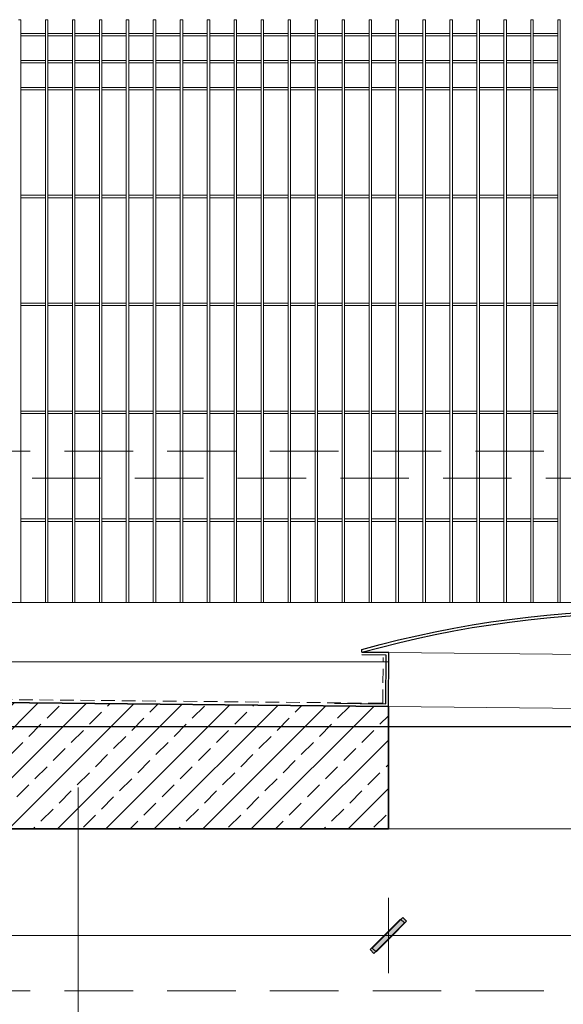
# Model space of a CAD drawing. Header units: millimetres. Extents: x 14041 to 23361, y -6349 to 12956.
# Tile 89 of 106: x 22096 to 22197, y 6472 to 6654. Entities that reach past the tile are written whole.
import ezdxf

# ---------------------------------------------------------------- set-up
doc = ezdxf.new("R2010")
doc.units = ezdxf.units.MM
doc.linetypes.add('DASHED', pattern=[19.05, 12.7, -6.35])
doc.linetypes.add('KRESKOWA', pattern=[19.05, 12.7, -6.35])
for name, color, linetype, lineweight in [('A-izolacje', 7, 'KRESKOWA', 30), ('A-odnośnik', 2, 'Continuous', 9), ('A-ogrodzenie', 6, 'Continuous', 9), ('A-powierzchnie', 2, 'Continuous', 30), ('A-stolarka', 5, 'Continuous', 15), ('A-wyburzenia', 92, 'DASHED', 5), ('A-WYMIARY', 7, 'Continuous', 9), ('A-wypełnienie', 252, 'Continuous', 9), ('A-ściany projektowane', 5, 'Continuous', 35)]:
    doc.layers.add(name, color=color, linetype=linetype, lineweight=lineweight)
doc.styles.add('WYMIARY', font='swisscl.ttf')
doc.dimstyles.new('G 50', dxfattribs={"dimtxt": 12.5, "dimasz": 1, "dimexe": 1.25, "dimexo": 0.625, "dimgap": 3, "dimtad": 1, "dimdec": 1, "dimrnd": 0.5, "dimzin": 9, "dimtxsty": 'WYMIARY', "dimblk": 'W', "dimcen": 2, "dimse1": 1, "dimse2": 1, "dimclrd": 256, "dimclrt": 7, "dimadec": 0, "dimazin": 0, "dimtm": 1e-09, "dimtfac": 1, "dimtdec": 1, "dimtmove": 0, "dimatfit": 0, "dimldrblk": 'W', "dimfxl": 0, "dimlwd": 9, "dimarcsym": 0})

# ---------------------------------------------------------------- blocks, each defined once
blk = doc.blocks.new('W')
at = {"layer": 'A-WYMIARY'}
h = blk.add_hatch(color=256, dxfattribs=at)
h.paths.add_polyline_path([(0, 0.76), (0, 0), (0.65, 0), (2.98, 2.33), (2.27, 3.04)])
h.paths.add_polyline_path([(-0.56, 0.21), (-0.76, 0), (0, 0), (0, 0.76)])
h.paths.add_polyline_path([(0, -0.65), (0.15, -0.5), (0.65, 0), (0, 0)])
h.paths.add_polyline_path([(0, 0), (-0.76, 0), (-3.39, -2.62), (-2.68, -3.33), (0, -0.65)])
blk.add_hatch(color=256, dxfattribs=at).paths.add_polyline_path([(-0.76, 0), (-3.39, -2.62), (-2.68, -3.33), (0, -0.65), (0, 0)])
for p, q in [((0, -7), (0, 7)), ((-0.56, 0.21), (2.27, 3.04)), ((0.15, -0.5), (2.98, 2.33)), ((2.27, 3.04), (2.98, 2.33)), ((-8, 0), (8, 0)), ((-0.56, 0.21), (-3.39, -2.62)), ((0.15, -0.5), (-2.68, -3.33)), ((-3.39, -2.62), (-2.68, -3.33))]:
    blk.add_line(p, q, dxfattribs=at)
blk = doc.blocks.new('*D1410')
at = {"layer": 'A-WYMIARY', "lineweight": 9, "ltscale": 2}
blk.add_line((22165.33, 6484.64), (22263.33, 6484.64), dxfattribs=at)
at = {"layer": 'Defpoints', "color": 0}
for p in [(22164.33, 6550.95), (22264.33, 6550.95), (22264.33, 6484.64)]:
    blk.add_point(p, dxfattribs=at)
at = {"layer": 'A-WYMIARY', "linetype": 'ByBlock', "lineweight": 9, "rotation": 180}
blk.add_blockref('W', (22164.33, 6484.64), dxfattribs=at)
at = {"layer": 'A-WYMIARY', "linetype": 'ByBlock', "lineweight": 9}
blk.add_blockref('W', (22264.33, 6484.64), dxfattribs=at)
at = {"layer": 'A-WYMIARY', "color": 7, "ltscale": 2, "insert": (22214.33, 6494.04), "char_height": 12.5, "attachment_point": 5, "style": 'WYMIARY'}
blk.add_mtext('100', dxfattribs=at)
blk = doc.blocks.new('*D1411')
at = {"layer": 'A-WYMIARY', "lineweight": 9, "ltscale": 2}
blk.add_line((21935.33, 6484.64), (22163.33, 6484.64), dxfattribs=at)
at = {"layer": 'Defpoints', "color": 0}
for p in [(22164.33, 6550.95), (21934.33, 6484.64), (22164.33, 6484.64)]:
    blk.add_point(p, dxfattribs=at)
at = {"layer": 'A-WYMIARY', "linetype": 'ByBlock', "lineweight": 9, "rotation": 180}
blk.add_blockref('W', (21934.33, 6484.64), dxfattribs=at)
at = {"layer": 'A-WYMIARY', "linetype": 'ByBlock', "lineweight": 9}
blk.add_blockref('W', (22164.33, 6484.64), dxfattribs=at)
at = {"layer": 'A-WYMIARY', "color": 7, "ltscale": 2, "insert": (22049.33, 6494.05), "char_height": 12.5, "attachment_point": 5, "style": 'WYMIARY'}
blk.add_mtext('230', dxfattribs=at)

msp = doc.modelspace()

# ---------------------------------------------------------------- hatches: boundary and pattern name
at = {"layer": 'A-wypełnienie', "ltscale": 2, "transparency": 33554687}
h = msp.add_hatch(dxfattribs=at)
h.set_pattern_fill('ANSI33', color=253)
h.set_pattern_definition([(45, (2323.1406, -2.6267), (-4.490128, 4.490128), []), (45, (2327.631, -2.6267), (-4.490128, 4.490128), [3.175, -1.5875])])
h.paths.add_polyline_path([(21924.33, 6439.38), (21924.33, 6574.33), (21914.33, 6574.33), (21914.33, 6569.89), (21914.33, 6439.38)])
h.paths.add_polyline_path([(21934.33, 6439.38), (21934.33, 6504.38), (22164.33, 6504.38), (22164.33, 6527.08), (21934.33, 6529.38), (21934.33, 6569.38), (21934.33, 6574.33), (21924.33, 6574.33), (21924.33, 6439.38)])

# ---------------------------------------------------------------- linework, layer by layer
at = {"layer": 'A-izolacje', "lineweight": 15, "ltscale": 0.2}
msp.add_lwpolyline([(21934.9, 6546.27), (21934.87, 6534.59), (21939.64, 6529.88), (22163.28, 6527.68), (22163.38, 6536.15)], dxfattribs=at)
at = {"layer": 'A-odnośnik', "ltscale": 2}
msp.add_line((22106.83, 6512.07), (22106.83, 6401.76), dxfattribs=at)
at = {"layer": 'A-ogrodzenie', "color": 253}
for p, q in [((22095.74, 6654.38), (22096.2, 6654.38)), ((22096.2, 6546.38), (22096.2, 6654.38)), ((22100.74, 6546.38), (22100.74, 6654.38)), ((22100.74, 6654.38), (22101.2, 6654.38)), ((22100.74, 6654.38), (22101.2, 6654.38)), ((22101.2, 6546.38), (22101.2, 6654.38)), ((22105.74, 6546.38), (22105.74, 6654.38)), ((22106.2, 6654.38), (22105.74, 6654.38)), ((22106.2, 6546.38), (22106.2, 6654.38)), ((22110.74, 6546.38), (22110.74, 6654.38)), ((22110.74, 6654.38), (22111.2, 6654.38)), ((22111.2, 6546.38), (22111.2, 6654.38)), ((22115.74, 6546.38), (22115.74, 6654.38)), ((22115.74, 6654.38), (22116.2, 6654.38)), ((22116.2, 6546.38), (22116.2, 6654.38)), ((22120.74, 6546.38), (22120.74, 6654.38)), ((22120.74, 6654.38), (22121.2, 6654.38)), ((22121.2, 6546.38), (22121.2, 6654.38)), ((22125.74, 6546.38), (22125.74, 6654.38)), ((22125.74, 6654.38), (22126.2, 6654.38)), ((22126.2, 6546.38), (22126.2, 6654.38)), ((22130.74, 6546.38), (22130.74, 6654.38)), ((22130.74, 6654.38), (22131.2, 6654.38)), ((22131.2, 6546.38), (22131.2, 6654.38)), ((22135.74, 6546.38), (22135.74, 6654.38)), ((22135.74, 6654.38), (22136.2, 6654.38)), ((22136.2, 6546.38), (22136.2, 6654.38)), ((22140.74, 6546.38), (22140.74, 6654.38)), ((22140.74, 6654.38), (22141.2, 6654.38)), ((22141.2, 6546.38), (22141.2, 6654.38)), ((22145.74, 6546.38), (22145.74, 6654.38)), ((22145.74, 6654.38), (22146.2, 6654.38)), ((22146.2, 6546.38), (22146.2, 6654.38)), ((22150.74, 6546.38), (22150.74, 6654.38)), ((22150.74, 6654.38), (22151.2, 6654.38)), ((22151.2, 6546.38), (22151.2, 6654.38)), ((22155.74, 6546.38), (22155.74, 6654.38)), ((22155.74, 6654.38), (22156.2, 6654.38)), ((22156.2, 6546.38), (22156.2, 6654.38)), ((22160.74, 6546.38), (22160.74, 6654.38)), ((22160.74, 6654.38), (22161.2, 6654.38)), ((22161.2, 6546.38), (22161.2, 6654.38)), ((22165.74, 6546.38), (22165.74, 6654.38)), ((22165.74, 6654.38), (22166.2, 6654.38)), ((22166.2, 6546.38), (22166.2, 6654.38)), ((22170.74, 6546.38), (22170.74, 6654.38)), ((22170.74, 6654.38), (22171.2, 6654.38)), ((22171.2, 6546.38), (22171.2, 6654.38)), ((22175.74, 6546.38), (22175.74, 6654.38)), ((22175.74, 6654.38), (22176.2, 6654.38)), ((22176.2, 6546.38), (22176.2, 6654.38)), ((22180.74, 6546.38), (22180.74, 6654.38)), ((22180.74, 6654.38), (22181.2, 6654.38)), ((22181.2, 6546.38), (22181.2, 6654.38)), ((22185.74, 6546.38), (22185.74, 6654.38)), ((22185.74, 6654.38), (22186.2, 6654.38)), ((22186.2, 6546.38), (22186.2, 6654.38)), ((22190.74, 6546.38), (22190.74, 6654.38)), ((22190.74, 6654.38), (22191.2, 6654.38)), ((22191.2, 6546.38), (22191.2, 6654.38)), ((22195.74, 6546.38), (22195.74, 6654.38)), ((22195.74, 6654.38), (22196.2, 6654.38)), ((22196.2, 6546.38), (22196.2, 6654.38)), ((22096.2, 6651.84), (22100.74, 6651.84)), ((22096.2, 6651.38), (22100.74, 6651.38)), ((22101.2, 6651.84), (22105.74, 6651.84)), ((22101.2, 6651.38), (22105.74, 6651.38)), ((22106.2, 6651.84), (22110.74, 6651.84)), ((22106.2, 6651.38), (22110.74, 6651.38)), ((22111.2, 6651.84), (22115.74, 6651.84)), ((22111.2, 6651.38), (22115.74, 6651.38)), ((22116.2, 6651.84), (22120.74, 6651.84)), ((22116.2, 6651.38), (22120.74, 6651.38)), ((22121.2, 6651.84), (22125.74, 6651.84)), ((22121.2, 6651.38), (22125.74, 6651.38)), ((22126.2, 6651.84), (22130.74, 6651.84)), ((22126.2, 6651.38), (22130.74, 6651.38)), ((22131.2, 6651.84), (22135.74, 6651.84)), ((22131.2, 6651.38), (22135.74, 6651.38)), ((22136.2, 6651.84), (22140.74, 6651.84)), ((22136.2, 6651.38), (22140.74, 6651.38)), ((22141.2, 6651.84), (22145.74, 6651.84)), ((22141.2, 6651.38), (22145.74, 6651.38)), ((22146.2, 6651.84), (22150.74, 6651.84)), ((22146.2, 6651.38), (22150.74, 6651.38)), ((22151.2, 6651.84), (22155.74, 6651.84)), ((22151.2, 6651.38), (22155.74, 6651.38)), ((22156.2, 6651.84), (22160.74, 6651.84)), ((22156.2, 6651.38), (22160.74, 6651.38)), ((22161.2, 6651.84), (22165.74, 6651.84)), ((22161.2, 6651.38), (22165.74, 6651.38)), ((22166.2, 6651.84), (22170.74, 6651.84)), ((22166.2, 6651.38), (22170.74, 6651.38)), ((22171.2, 6651.84), (22175.74, 6651.84)), ((22171.2, 6651.38), (22175.74, 6651.38)), ((22176.2, 6651.84), (22180.74, 6651.84)), ((22176.2, 6651.38), (22180.74, 6651.38)), ((22181.2, 6651.84), (22185.74, 6651.84)), ((22181.2, 6651.38), (22185.74, 6651.38)), ((22186.2, 6651.84), (22190.74, 6651.84)), ((22186.2, 6651.38), (22190.74, 6651.38)), ((22191.2, 6651.84), (22195.74, 6651.84)), ((22191.2, 6651.38), (22195.74, 6651.38)), ((22096.2, 6646.84), (22100.74, 6646.84)), ((22101.2, 6646.84), (22105.74, 6646.84)), ((22106.2, 6646.84), (22110.74, 6646.84)), ((22111.2, 6646.84), (22115.74, 6646.84)), ((22116.2, 6646.84), (22120.74, 6646.84)), ((22121.2, 6646.84), (22125.74, 6646.84)), ((22126.2, 6646.84), (22130.74, 6646.84)), ((22131.2, 6646.84), (22135.74, 6646.84)), ((22136.2, 6646.84), (22140.74, 6646.84)), ((22141.2, 6646.84), (22145.74, 6646.84)), ((22146.2, 6646.84), (22150.74, 6646.84)), ((22151.2, 6646.84), (22155.74, 6646.84)), ((22156.2, 6646.84), (22160.74, 6646.84)), ((22161.2, 6646.84), (22165.74, 6646.84)), ((22166.2, 6646.84), (22170.74, 6646.84)), ((22171.2, 6646.84), (22175.74, 6646.84)), ((22176.2, 6646.84), (22180.74, 6646.84)), ((22181.2, 6646.84), (22185.74, 6646.84)), ((22186.2, 6646.84), (22190.74, 6646.84)), ((22191.2, 6646.84), (22195.74, 6646.84)), ((22096.2, 6646.38), (22100.74, 6646.38)), ((22101.2, 6646.38), (22105.74, 6646.38)), ((22106.2, 6646.38), (22110.74, 6646.38)), ((22111.2, 6646.38), (22115.74, 6646.38)), ((22116.2, 6646.38), (22120.74, 6646.38)), ((22121.2, 6646.38), (22125.74, 6646.38)), ((22126.2, 6646.38), (22130.74, 6646.38)), ((22131.2, 6646.38), (22135.74, 6646.38)), ((22136.2, 6646.38), (22140.74, 6646.38)), ((22141.2, 6646.38), (22145.74, 6646.38)), ((22146.2, 6646.38), (22150.74, 6646.38)), ((22151.2, 6646.38), (22155.74, 6646.38)), ((22156.2, 6646.38), (22160.74, 6646.38)), ((22161.2, 6646.38), (22165.74, 6646.38)), ((22166.2, 6646.38), (22170.74, 6646.38)), ((22171.2, 6646.38), (22175.74, 6646.38)), ((22176.2, 6646.38), (22180.74, 6646.38)), ((22181.2, 6646.38), (22185.74, 6646.38)), ((22186.2, 6646.38), (22190.74, 6646.38)), ((22191.2, 6646.38), (22195.74, 6646.38)), ((22096.2, 6641.84), (22100.74, 6641.84)), ((22096.2, 6641.38), (22100.74, 6641.38)), ((22101.2, 6641.84), (22105.74, 6641.84)), ((22101.2, 6641.38), (22105.74, 6641.38)), ((22106.2, 6641.84), (22110.74, 6641.84)), ((22106.2, 6641.38), (22110.74, 6641.38)), ((22111.2, 6641.84), (22115.74, 6641.84)), ((22111.2, 6641.38), (22115.74, 6641.38)), ((22116.2, 6641.84), (22120.74, 6641.84)), ((22116.2, 6641.38), (22120.74, 6641.38)), ((22121.2, 6641.84), (22125.74, 6641.84)), ((22121.2, 6641.38), (22125.74, 6641.38)), ((22126.2, 6641.84), (22130.74, 6641.84)), ((22126.2, 6641.38), (22130.74, 6641.38)), ((22131.2, 6641.84), (22135.74, 6641.84)), ((22131.2, 6641.38), (22135.74, 6641.38)), ((22136.2, 6641.84), (22140.74, 6641.84)), ((22136.2, 6641.38), (22140.74, 6641.38)), ((22141.2, 6641.84), (22145.74, 6641.84)), ((22141.2, 6641.38), (22145.74, 6641.38)), ((22146.2, 6641.84), (22150.74, 6641.84)), ((22146.2, 6641.38), (22150.74, 6641.38)), ((22151.2, 6641.84), (22155.74, 6641.84)), ((22151.2, 6641.38), (22155.74, 6641.38)), ((22156.2, 6641.84), (22160.74, 6641.84)), ((22156.2, 6641.38), (22160.74, 6641.38)), ((22161.2, 6641.84), (22165.74, 6641.84)), ((22161.2, 6641.38), (22165.74, 6641.38)), ((22166.2, 6641.84), (22170.74, 6641.84)), ((22166.2, 6641.38), (22170.74, 6641.38)), ((22171.2, 6641.84), (22175.74, 6641.84)), ((22171.2, 6641.38), (22175.74, 6641.38)), ((22176.2, 6641.84), (22180.74, 6641.84)), ((22176.2, 6641.38), (22180.74, 6641.38)), ((22181.2, 6641.84), (22185.74, 6641.84)), ((22181.2, 6641.38), (22185.74, 6641.38)), ((22186.2, 6641.84), (22190.74, 6641.84)), ((22186.2, 6641.38), (22190.74, 6641.38)), ((22191.2, 6641.84), (22195.74, 6641.84)), ((22191.2, 6641.38), (22195.74, 6641.38)), ((22096.2, 6621.84), (22100.74, 6621.84)), ((22096.2, 6621.38), (22100.74, 6621.38)), ((22101.2, 6621.84), (22105.74, 6621.84)), ((22101.2, 6621.38), (22105.74, 6621.38)), ((22106.2, 6621.84), (22110.74, 6621.84)), ((22106.2, 6621.38), (22110.74, 6621.38)), ((22111.2, 6621.84), (22115.74, 6621.84)), ((22111.2, 6621.38), (22115.74, 6621.38)), ((22116.2, 6621.84), (22120.74, 6621.84)), ((22116.2, 6621.38), (22120.74, 6621.38)), ((22121.2, 6621.84), (22125.74, 6621.84)), ((22121.2, 6621.38), (22125.74, 6621.38)), ((22126.2, 6621.84), (22130.74, 6621.84)), ((22126.2, 6621.38), (22130.74, 6621.38)), ((22131.2, 6621.84), (22135.74, 6621.84)), ((22131.2, 6621.38), (22135.74, 6621.38)), ((22136.2, 6621.84), (22140.74, 6621.84)), ((22136.2, 6621.38), (22140.74, 6621.38)), ((22141.2, 6621.84), (22145.74, 6621.84)), ((22141.2, 6621.38), (22145.74, 6621.38)), ((22146.2, 6621.84), (22150.74, 6621.84)), ((22146.2, 6621.38), (22150.74, 6621.38)), ((22151.2, 6621.84), (22155.74, 6621.84)), ((22151.2, 6621.38), (22155.74, 6621.38)), ((22156.2, 6621.84), (22160.74, 6621.84)), ((22156.2, 6621.38), (22160.74, 6621.38)), ((22161.2, 6621.84), (22165.74, 6621.84)), ((22161.2, 6621.38), (22165.74, 6621.38)), ((22166.2, 6621.84), (22170.74, 6621.84)), ((22166.2, 6621.38), (22170.74, 6621.38)), ((22171.2, 6621.84), (22175.74, 6621.84)), ((22171.2, 6621.38), (22175.74, 6621.38)), ((22176.2, 6621.84), (22180.74, 6621.84)), ((22176.2, 6621.38), (22180.74, 6621.38)), ((22181.2, 6621.84), (22185.74, 6621.84)), ((22181.2, 6621.38), (22185.74, 6621.38)), ((22186.2, 6621.84), (22190.74, 6621.84)), ((22186.2, 6621.38), (22190.74, 6621.38)), ((22191.2, 6621.84), (22195.74, 6621.84)), ((22191.2, 6621.38), (22195.74, 6621.38)), ((22096.2, 6601.84), (22100.74, 6601.84)), ((22096.2, 6601.38), (22100.74, 6601.38)), ((22101.2, 6601.84), (22105.74, 6601.84)), ((22101.2, 6601.38), (22105.74, 6601.38)), ((22106.2, 6601.84), (22110.74, 6601.84)), ((22106.2, 6601.38), (22110.74, 6601.38)), ((22111.2, 6601.84), (22115.74, 6601.84)), ((22111.2, 6601.38), (22115.74, 6601.38)), ((22116.2, 6601.84), (22120.74, 6601.84)), ((22116.2, 6601.38), (22120.74, 6601.38)), ((22121.2, 6601.84), (22125.74, 6601.84)), ((22121.2, 6601.38), (22125.74, 6601.38)), ((22126.2, 6601.84), (22130.74, 6601.84)), ((22126.2, 6601.38), (22130.74, 6601.38)), ((22131.2, 6601.84), (22135.74, 6601.84)), ((22131.2, 6601.38), (22135.74, 6601.38)), ((22136.2, 6601.84), (22140.74, 6601.84)), ((22136.2, 6601.38), (22140.74, 6601.38)), ((22141.2, 6601.84), (22145.74, 6601.84)), ((22141.2, 6601.38), (22145.74, 6601.38)), ((22146.2, 6601.84), (22150.74, 6601.84)), ((22146.2, 6601.38), (22150.74, 6601.38)), ((22151.2, 6601.84), (22155.74, 6601.84)), ((22151.2, 6601.38), (22155.74, 6601.38)), ((22156.2, 6601.84), (22160.74, 6601.84)), ((22156.2, 6601.38), (22160.74, 6601.38)), ((22161.2, 6601.84), (22165.74, 6601.84)), ((22161.2, 6601.38), (22165.74, 6601.38)), ((22166.2, 6601.84), (22170.74, 6601.84)), ((22166.2, 6601.38), (22170.74, 6601.38)), ((22171.2, 6601.84), (22175.74, 6601.84)), ((22171.2, 6601.38), (22175.74, 6601.38)), ((22176.2, 6601.84), (22180.74, 6601.84)), ((22176.2, 6601.38), (22180.74, 6601.38)), ((22181.2, 6601.84), (22185.74, 6601.84)), ((22181.2, 6601.38), (22185.74, 6601.38)), ((22186.2, 6601.84), (22190.74, 6601.84)), ((22186.2, 6601.38), (22190.74, 6601.38)), ((22191.2, 6601.84), (22195.74, 6601.84)), ((22191.2, 6601.38), (22195.74, 6601.38)), ((22096.2, 6581.84), (22100.74, 6581.84)), ((22096.2, 6581.38), (22100.74, 6581.38)), ((22101.2, 6581.84), (22105.74, 6581.84)), ((22101.2, 6581.38), (22105.74, 6581.38)), ((22106.2, 6581.84), (22110.74, 6581.84)), ((22106.2, 6581.38), (22110.74, 6581.38)), ((22111.2, 6581.84), (22115.74, 6581.84)), ((22111.2, 6581.38), (22115.74, 6581.38)), ((22116.2, 6581.84), (22120.74, 6581.84)), ((22116.2, 6581.38), (22120.74, 6581.38)), ((22121.2, 6581.84), (22125.74, 6581.84)), ((22121.2, 6581.38), (22125.74, 6581.38)), ((22126.2, 6581.84), (22130.74, 6581.84)), ((22126.2, 6581.38), (22130.74, 6581.38)), ((22131.2, 6581.84), (22135.74, 6581.84)), ((22131.2, 6581.38), (22135.74, 6581.38)), ((22136.2, 6581.84), (22140.74, 6581.84)), ((22136.2, 6581.38), (22140.74, 6581.38)), ((22141.2, 6581.84), (22145.74, 6581.84)), ((22141.2, 6581.38), (22145.74, 6581.38)), ((22146.2, 6581.84), (22150.74, 6581.84)), ((22146.2, 6581.38), (22150.74, 6581.38)), ((22151.2, 6581.84), (22155.74, 6581.84)), ((22151.2, 6581.38), (22155.74, 6581.38)), ((22156.2, 6581.84), (22160.74, 6581.84)), ((22156.2, 6581.38), (22160.74, 6581.38)), ((22161.2, 6581.84), (22165.74, 6581.84)), ((22161.2, 6581.38), (22165.74, 6581.38)), ((22166.2, 6581.84), (22170.74, 6581.84)), ((22166.2, 6581.38), (22170.74, 6581.38)), ((22171.2, 6581.84), (22175.74, 6581.84)), ((22171.2, 6581.38), (22175.74, 6581.38)), ((22176.2, 6581.84), (22180.74, 6581.84)), ((22176.2, 6581.38), (22180.74, 6581.38)), ((22181.2, 6581.84), (22185.74, 6581.84)), ((22181.2, 6581.38), (22185.74, 6581.38)), ((22186.2, 6581.84), (22190.74, 6581.84)), ((22186.2, 6581.38), (22190.74, 6581.38)), ((22191.2, 6581.84), (22195.74, 6581.84)), ((22191.2, 6581.38), (22195.74, 6581.38)), ((22096.2, 6561.84), (22100.74, 6561.84)), ((22096.2, 6561.38), (22100.74, 6561.38)), ((22101.2, 6561.84), (22105.74, 6561.84)), ((22101.2, 6561.38), (22105.74, 6561.38)), ((22106.2, 6561.84), (22110.74, 6561.84)), ((22106.2, 6561.38), (22110.74, 6561.38)), ((22111.2, 6561.84), (22115.74, 6561.84)), ((22111.2, 6561.38), (22115.74, 6561.38)), ((22116.2, 6561.84), (22120.74, 6561.84)), ((22116.2, 6561.38), (22120.74, 6561.38)), ((22121.2, 6561.84), (22125.74, 6561.84)), ((22121.2, 6561.38), (22125.74, 6561.38)), ((22126.2, 6561.84), (22130.74, 6561.84)), ((22126.2, 6561.38), (22130.74, 6561.38)), ((22131.2, 6561.84), (22135.74, 6561.84)), ((22131.2, 6561.38), (22135.74, 6561.38)), ((22136.2, 6561.84), (22140.74, 6561.84)), ((22136.2, 6561.38), (22140.74, 6561.38)), ((22141.2, 6561.84), (22145.74, 6561.84)), ((22141.2, 6561.38), (22145.74, 6561.38)), ((22146.2, 6561.84), (22150.74, 6561.84)), ((22146.2, 6561.38), (22150.74, 6561.38)), ((22151.2, 6561.84), (22155.74, 6561.84)), ((22151.2, 6561.38), (22155.74, 6561.38)), ((22156.2, 6561.84), (22160.74, 6561.84)), ((22156.2, 6561.38), (22160.74, 6561.38)), ((22161.2, 6561.84), (22165.74, 6561.84)), ((22161.2, 6561.38), (22165.74, 6561.38)), ((22166.2, 6561.84), (22170.74, 6561.84)), ((22166.2, 6561.38), (22170.74, 6561.38)), ((22171.2, 6561.84), (22175.74, 6561.84)), ((22171.2, 6561.38), (22175.74, 6561.38)), ((22176.2, 6561.84), (22180.74, 6561.84)), ((22176.2, 6561.38), (22180.74, 6561.38)), ((22181.2, 6561.84), (22185.74, 6561.84)), ((22181.2, 6561.38), (22185.74, 6561.38)), ((22186.2, 6561.84), (22190.74, 6561.84)), ((22186.2, 6561.38), (22190.74, 6561.38)), ((22191.2, 6561.84), (22195.74, 6561.84)), ((22191.2, 6561.38), (22195.74, 6561.38))]:
    msp.add_line(p, q, dxfattribs=at)
at = {"layer": 'A-powierzchnie', "ltscale": 2}
msp.add_lwpolyline([(21811.02, 6573.33), (21901.02, 6573.33), (21901.02, 6523.38), (22331.02, 6523.38), (22331.02, 6217.08), (21811.02, 6217.08), (21811.02, 6573.33)], dxfattribs=at)
at = {"layer": 'A-stolarka', "lineweight": 30, "ltscale": 2}
for q in [(22159.43, 6537.65), (22164.43, 6537.08)]:
    msp.add_line((22159.43, 6537.13), q, dxfattribs=at)
at = {"layer": 'A-stolarka'}
msp.add_line((22164.41, 6535.38), (22052.33, 6535.38), dxfattribs=at)
at = {"layer": 'A-stolarka', "ltscale": 2}
for p, q in [((22164.43, 6537.08), (22264.42, 6536.08)), ((22164.33, 6527.08), (22264.32, 6526.08))]:
    msp.add_line(p, q, dxfattribs=at)
at = {"layer": 'A-stolarka'}
msp.add_lwpolyline([(22052.33, 6546.38), (22211.03, 6546.38)], dxfattribs=at)
at = {"layer": 'A-stolarka', "lineweight": 30, "ltscale": 2}
for points in [[(22159.43, 6537.65, -0.141881), (22269.43, 6536.55)], [(22159.43, 6537.13, -0.142256), (22269.42, 6536.03)]]:
    msp.add_lwpolyline(points, format="xyb", dxfattribs=at)
for points in [[(22154.33, 6527.18), (22164.33, 6527.08), (22164.43, 6537.08), (22159.43, 6537.13)], [(22154.33, 6527.68), (22163.83, 6527.58), (22163.92, 6536.58), (22159.42, 6536.63)]]:
    msp.add_lwpolyline(points, dxfattribs=at)
at = {"layer": 'A-wyburzenia'}
msp.add_line((21932.83, 6474.38), (22434.83, 6474.38), dxfattribs=at)
msp.add_lwpolyline([(21932.83, 6574.38), (22434.83, 6574.38), (22434.83, 6569.38), (21932.83, 6569.38), (21932.83, 6574.38)], dxfattribs=at)
at = {"layer": 'A-ściany projektowane'}
for p, q in [((22164.33, 6527.08), (21934.33, 6529.38)), ((22164.33, 6527.08), (22164.33, 6504.38)), ((22164.33, 6504.38), (21934.33, 6504.38))]:
    msp.add_line(p, q, dxfattribs=at)
at = {"layer": 'A-ściany projektowane', "lineweight": 15}
msp.add_line((22264.33, 6504.38), (22164.33, 6504.38), dxfattribs=at)

# ---------------------------------------------------------------- dimensions: what is measured, and where the dimension line sits
at = {"layer": 'A-WYMIARY', "ltscale": 2}
for base, p1, p2, picture, middle in [((22164.33, 6484.64), (21934.33, 6484.64), (22164.33, 6550.95), '*D1411', (22049.33, 6494.05)), ((22264.33, 6484.64), (22164.33, 6550.95), (22264.33, 6550.95), '*D1410', (22214.33, 6494.04))]:
    dim = msp.add_linear_dim(base=base, p1=p1, p2=p2, dimstyle='G 50', dxfattribs=at)
    dim.commit()
    dim.dimension.update_dxf_attribs({"geometry": picture, "text_midpoint": middle})

doc.saveas('drawing.dxf')
